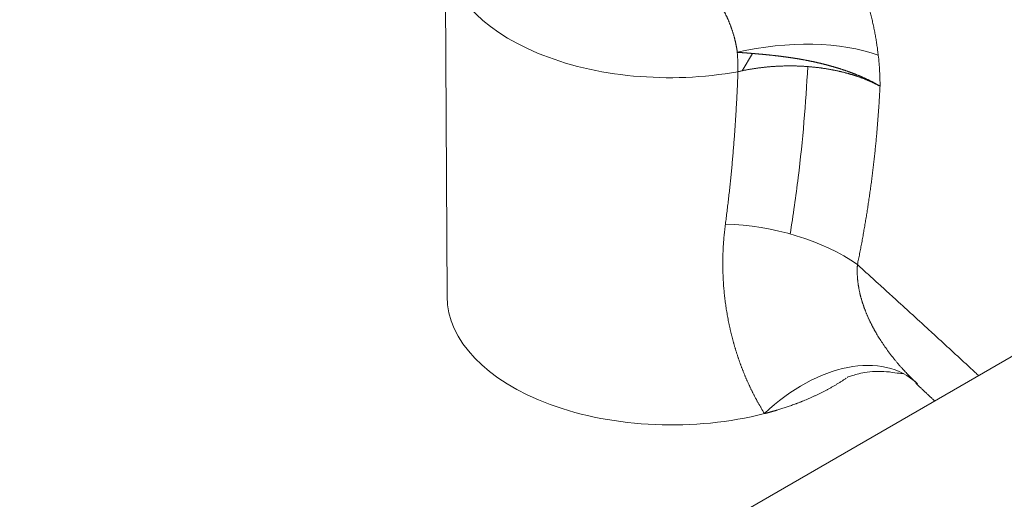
# Model space of a CAD drawing. Header units: millimetres. Extents: x -170 to 6906, y -2212 to 4257.
# Tile 69 of 256: x 2407.72 to 2412.62, y 1641.61 to 1644. Entities that reach past the tile are written whole.
import ezdxf

# ---------------------------------------------------------------- set-up
doc = ezdxf.new("R2010")
doc.units = ezdxf.units.MM
doc.layers.add('1轮廓实线层', color=7, linetype='Continuous', lineweight=18)

msp = doc.modelspace()

# ---------------------------------------------------------------- linework, layer by layer
at = {"layer": '1轮廓实线层', "color": 0}
for p, q in [((2409.8387, 1644.3505), (2409.8484, 1642.6226)), ((2415.2657, 1643.8303), (2409.2995, 1640.3857)), ((2411.3672, 1643.8321), (2411.3154, 1643.7459)), ((2411.2943, 1643.74), (2411.2964, 1643.7426))]:
    msp.add_line(p, q, dxfattribs=at)
for centre, major_axis, ratio, start_param, end_param in [((2410.9637, 1644.3568), (1.125, 0.0063), 0.573587, 3.1429, 5.008202), ((2411.496, 1643.5497), (0.6981, 0.0837), 0.454643, 0.725381, 1.812396), ((2411.088, 1644.126), (0.125, -0.6919), 0.238795, 0.938901, 1.098596), ((2411.3984, 1642.591), (0.6875, -0.1472), 0.527689, 0.893886, 1.924927), ((2410.9734, 1642.629), (-1.125, -0.0063), 0.573587, 6.283141, 8.266139), ((2411.7111, 1641.6723), (0.4672, 0.5254), 0.654244, 6.254389, 7.730755)]:
    msp.add_ellipse(centre, major_axis=major_axis, ratio=ratio, start_param=start_param, end_param=end_param, dxfattribs=at)
for points, knots in [([(2407.1903, 1660.6169), (2409.0591, 1659.095), (2411.8564, 1656.8641), (2415.5993, 1653.9534), (2418.4159, 1651.7954), (2420.7732, 1650.0124), (2422.6664, 1648.5918), (2424.0906, 1647.5282), (2425.5195, 1646.4657), (2426.7149, 1645.5802), (2427.6743, 1644.8711), (2428.2755, 1644.4274), (2428.7572, 1644.0722), (2429.1192, 1643.8054), (2429.4207, 1643.5834), (2429.6332, 1643.427), (2429.7527, 1643.339), (2429.8162, 1643.2923), (2429.8444, 1643.2715)], [0, 0, 0, 0, 0.25, 0.375, 0.5, 0.625, 0.6875, 0.75, 0.8125, 0.875, 0.90625, 0.9375, 0.953125, 0.96875, 0.984375, 0.992187, 0.996094, 1, 1, 1, 1]), ([(2429.4462, 1643.0424), (2428.9724, 1643.3911), (2428.4986, 1643.7401), (2427.7879, 1644.2642), (2427.5511, 1644.439), (2427.0774, 1644.7888), (2426.8405, 1644.9638), (2426.1301, 1645.4893), (2425.6565, 1645.8401), (2424.7095, 1646.5428), (2424.2361, 1646.8947), (2422.816, 1647.9526), (2421.8696, 1648.6604), (2420.4507, 1649.7274), (2419.9779, 1650.0839), (2419.0326, 1650.7989), (2418.5601, 1651.1573), (2417.6156, 1651.8764), (2417.1435, 1652.2369), (2416.1998, 1652.9603), (2415.728, 1653.3231), (2414.7848, 1654.0511), (2414.3133, 1654.4162), (2413.3704, 1655.1489), (2412.8991, 1655.5165), (2411.9567, 1656.2544), (2411.4858, 1656.6247), (2410.5445, 1657.3683), (2410.0742, 1657.7416), (2409.135, 1658.4917), (2408.666, 1658.8685), (2407.9629, 1659.4361), (2407.7285, 1659.6258), (2407.3771, 1659.9108), (2407.26, 1660.0059), (2407.0257, 1660.1963), (2406.9086, 1660.2915), (2406.7914, 1660.3869)], [0, 0, 0, 0, 0.0625, 0.0625, 0.09375, 0.09375, 0.125, 0.125, 0.1875, 0.1875, 0.25, 0.25, 0.375, 0.375, 0.4375, 0.4375, 0.5, 0.5, 0.5625, 0.5625, 0.625, 0.625, 0.6875, 0.6875, 0.75, 0.75, 0.8125, 0.8125, 0.875, 0.875, 0.9375, 0.9375, 0.96875, 0.96875, 0.984375, 0.984375, 1, 1, 1, 1]), ([(2412.5414, 1633.2829), (2410.661, 1634.6667), (2406.886, 1637.4553), (2401.2034, 1641.724), (2396.4717, 1645.3711), (2392.7017, 1648.3519), (2390.8243, 1649.8652), (2389.888, 1650.6277)], [0, 0, 0, 0, 0.25, 0.5, 0.75, 0.875, 1, 1, 1, 1]), ([(2412.5363, 1633.2612), (2412.5081, 1633.282), (2412.4446, 1633.3287), (2412.3251, 1633.4167), (2412.1125, 1633.5731), (2411.8111, 1633.7951), (2411.4491, 1634.0619), (2410.9673, 1634.4171), (2410.3662, 1634.8608), (2409.4067, 1635.5699), (2408.2114, 1636.4554), (2406.7824, 1637.5179), (2405.3583, 1638.5815), (2403.465, 1640.0021), (2401.1077, 1641.7851), (2398.2912, 1643.9431), (2394.5482, 1646.8538), (2391.7509, 1649.0847), (2389.8821, 1650.6066)], [0, 0, 0, 0, 0.003906, 0.007813, 0.015625, 0.03125, 0.046875, 0.0625, 0.09375, 0.125, 0.1875, 0.25, 0.3125, 0.375, 0.5, 0.625, 0.75, 1, 1, 1, 1]), ([(2389.4844, 1650.3769), (2391.3531, 1648.855), (2394.1505, 1646.6242), (2397.8934, 1643.7135), (2400.71, 1641.5555), (2403.0673, 1639.7724), (2404.9605, 1638.3518), (2406.3847, 1637.2883), (2407.8136, 1636.2258), (2409.009, 1635.3402), (2409.9684, 1634.6311), (2410.5695, 1634.1875), (2411.0513, 1633.8323), (2411.4133, 1633.5655), (2411.7148, 1633.3435), (2411.9273, 1633.187), (2412.0468, 1633.0991), (2412.1103, 1633.0523), (2412.1385, 1633.0316)], [0, 0, 0, 0, 0.25, 0.375, 0.5, 0.625, 0.6875, 0.75, 0.8125, 0.875, 0.90625, 0.9375, 0.953125, 0.96875, 0.984375, 0.992187, 0.996094, 1, 1, 1, 1]), ([(2415.429, 1643.7685), (2415.412, 1643.7845), (2415.3949, 1643.8004), (2415.2517, 1643.9329), (2415.1217, 1644.0446), (2414.7284, 1644.3677), (2414.4603, 1644.5689), (2413.6445, 1645.1504), (2413.085, 1645.5083), (2412.1547, 1646.0556), (2411.7924, 1646.2571), (2411.4252, 1646.4488)], [0, 0, 0, 0, 0.014124, 0.014124, 0.118065, 0.118065, 0.325947, 0.325947, 0.74171, 0.74171, 1, 1, 1, 1]), ([(2409.7299, 1645.1126), (2409.7302, 1645.1142), (2409.7307, 1645.1175), (2409.7315, 1645.1223), (2409.7324, 1645.1272), (2409.7332, 1645.132), (2409.7341, 1645.1368), (2409.735, 1645.1415), (2409.7359, 1645.1463), (2409.7368, 1645.151), (2409.7377, 1645.1557), (2409.7387, 1645.1604), (2409.7396, 1645.1651), (2409.7406, 1645.1697), (2409.7416, 1645.1744), (2409.7427, 1645.179), (2409.7437, 1645.1836), (2409.7448, 1645.1881), (2409.7459, 1645.1927), (2409.747, 1645.1972), (2409.7481, 1645.2017), (2409.7492, 1645.2061), (2409.7504, 1645.2106), (2409.7515, 1645.215), (2409.7527, 1645.2194), (2409.7539, 1645.2238), (2409.7551, 1645.2282), (2409.7564, 1645.2326), (2409.7576, 1645.2369), (2409.7589, 1645.2412), (2409.7602, 1645.2455), (2409.7615, 1645.2497), (2409.7629, 1645.254), (2409.7642, 1645.2582), (2409.7656, 1645.2624), (2409.767, 1645.2666), (2409.7684, 1645.2707), (2409.7698, 1645.2749), (2409.7713, 1645.279), (2409.7727, 1645.2831), (2409.7742, 1645.2872), (2409.7757, 1645.2912), (2409.7772, 1645.2952), (2409.7788, 1645.2993), (2409.7803, 1645.3032), (2409.7819, 1645.3072), (2409.7835, 1645.3112), (2409.7851, 1645.3151), (2409.7867, 1645.319), (2409.7883, 1645.3229), (2409.79, 1645.3267), (2409.7917, 1645.3306), (2409.7934, 1645.3344), (2409.7951, 1645.3382), (2409.7969, 1645.342), (2409.7986, 1645.3457), (2409.8004, 1645.3495), (2409.8022, 1645.3532), (2409.804, 1645.3569), (2409.8058, 1645.3606), (2409.8077, 1645.3642), (2409.8095, 1645.3678), (2409.8114, 1645.3715), (2409.8133, 1645.375), (2409.8153, 1645.3786), (2409.8172, 1645.3822), (2409.8192, 1645.3857), (2409.8211, 1645.3892), (2409.8231, 1645.3927), (2409.8251, 1645.3961), (2409.8272, 1645.3996), (2409.8292, 1645.403), (2409.8313, 1645.4064), (2409.8334, 1645.4098), (2409.8355, 1645.4132), (2409.8376, 1645.4165), (2409.8398, 1645.4198), (2409.842, 1645.4231), (2409.8441, 1645.4264), (2409.8463, 1645.4296), (2409.8486, 1645.4329), (2409.8508, 1645.4361), (2409.8531, 1645.4393), (2409.8554, 1645.4424), (2409.8576, 1645.4456), (2409.86, 1645.4487), (2409.8745, 1645.4681), (2409.9027, 1645.501), (2409.9481, 1645.5415), (2409.9976, 1645.5741), (2410.0512, 1645.5989), (2410.1012, 1645.6137), (2410.1458, 1645.6217), (2410.1837, 1645.6255), (2410.2231, 1645.6266), (2410.2641, 1645.6249), (2410.3066, 1645.6205), (2410.3507, 1645.6135), (2410.3964, 1645.6037), (2410.4568, 1645.5878), (2410.5328, 1645.5628), (2410.6256, 1645.5253), (2410.7219, 1645.4796), (2410.8098, 1645.4321), (2410.8876, 1645.3862), (2410.9537, 1645.3444), (2411.0188, 1645.3006), (2411.0829, 1645.2546), (2411.1458, 1645.2065), (2411.214, 1645.1511), (2411.2868, 1645.0877), (2411.3632, 1645.0155), (2411.4364, 1644.9403), (2411.5063, 1644.8623), (2411.5636, 1644.7924), (2411.6094, 1644.7324), (2411.645, 1644.6832), (2411.6793, 1644.6331), (2411.7121, 1644.5823), (2411.7435, 1644.5307), (2411.7734, 1644.4783), (2411.8018, 1644.4251), (2411.8288, 1644.371), (2411.8476, 1644.3303), (2411.8594, 1644.3036), (2411.8649, 1644.2911), (2411.8702, 1644.2786), (2411.8754, 1644.2661), (2411.8805, 1644.2536), (2411.8855, 1644.2411), (2411.8905, 1644.2287), (2411.8953, 1644.2162), (2411.9, 1644.2038), (2411.9046, 1644.1914), (2411.9091, 1644.1789), (2411.9134, 1644.1665), (2411.9177, 1644.1541), (2411.9219, 1644.1417), (2411.926, 1644.1293), (2411.9299, 1644.117), (2411.9338, 1644.1046), (2411.9376, 1644.0923), (2411.9412, 1644.0799), (2411.9447, 1644.0676), (2411.9482, 1644.0553), (2411.9515, 1644.043), (2411.9547, 1644.0307), (2411.9579, 1644.0184), (2411.9609, 1644.0061), (2411.9638, 1643.9938), (2411.9666, 1643.9815), (2411.9692, 1643.9693), (2411.9718, 1643.957), (2411.9743, 1643.9448), (2411.9767, 1643.9326), (2411.9789, 1643.9204), (2411.9811, 1643.9081), (2411.9831, 1643.8959), (2411.9851, 1643.8838), (2411.9869, 1643.8716), (2411.9886, 1643.8594), (2411.9902, 1643.8472), (2411.9917, 1643.8351), (2411.9926, 1643.827), (2411.9931, 1643.8229)], [0, 0, 0, 0, 0.001477, 0.002954, 0.004429, 0.005904, 0.007378, 0.008851, 0.010323, 0.011794, 0.013265, 0.014735, 0.016204, 0.017673, 0.019141, 0.020609, 0.022076, 0.023542, 0.025009, 0.026474, 0.02794, 0.029405, 0.03087, 0.032334, 0.033798, 0.035262, 0.036726, 0.03819, 0.039654, 0.041117, 0.042581, 0.044044, 0.045508, 0.046972, 0.048436, 0.0499, 0.051364, 0.052828, 0.054293, 0.055758, 0.057223, 0.058689, 0.060155, 0.061621, 0.063088, 0.064555, 0.066023, 0.067492, 0.068961, 0.070431, 0.071901, 0.073372, 0.074844, 0.076316, 0.07779, 0.079264, 0.080739, 0.082215, 0.083692, 0.08517, 0.086649, 0.088129, 0.08961, 0.091092, 0.092576, 0.09406, 0.095546, 0.097033, 0.098521, 0.100011, 0.101502, 0.102994, 0.104488, 0.105983, 0.107479, 0.108977, 0.110477, 0.111978, 0.113481, 0.114985, 0.116492, 0.117999, 0.119509, 0.12102, 0.122533, 0.124048, 0.125565, 0.150873, 0.175863, 0.200693, 0.225522, 0.250512, 0.265494, 0.280584, 0.295816, 0.311221, 0.32683, 0.342672, 0.358777, 0.375171, 0.4055, 0.436358, 0.467882, 0.500202, 0.521878, 0.543146, 0.56404, 0.584601, 0.604868, 0.624883, 0.650887, 0.67625, 0.70109, 0.725531, 0.749705, 0.763705, 0.777615, 0.791463, 0.805276, 0.819081, 0.832907, 0.846779, 0.860727, 0.874776, 0.877969, 0.881155, 0.884334, 0.887506, 0.890671, 0.893831, 0.896985, 0.900134, 0.903278, 0.906416, 0.909551, 0.912681, 0.915808, 0.918931, 0.922051, 0.925169, 0.928284, 0.931396, 0.934507, 0.937617, 0.940725, 0.943832, 0.946939, 0.950046, 0.953153, 0.95626, 0.959369, 0.962478, 0.965589, 0.968702, 0.971817, 0.974934, 0.978054, 0.981177, 0.984304, 0.987434, 0.990569, 0.993708, 0.996851, 1, 1, 1, 1]), ([(2411.292, 1643.8379), (2411.2918, 1643.8393), (2411.2914, 1643.842), (2411.2908, 1643.8461), (2411.2902, 1643.8502), (2411.2895, 1643.8543), (2411.2888, 1643.8583), (2411.2881, 1643.8624), (2411.2874, 1643.8665), (2411.2866, 1643.8706), (2411.2858, 1643.8746), (2411.285, 1643.8787), (2411.2841, 1643.8827), (2411.2832, 1643.8868), (2411.2823, 1643.8908), (2411.2814, 1643.8949), (2411.2804, 1643.8989), (2411.2794, 1643.9029), (2411.2784, 1643.9069), (2411.2773, 1643.9109), (2411.2762, 1643.9149), (2411.2751, 1643.9189), (2411.274, 1643.9229), (2411.2728, 1643.9269), (2411.2716, 1643.9308), (2411.2704, 1643.9348), (2411.2691, 1643.9387), (2411.2679, 1643.9427), (2411.2666, 1643.9466), (2411.2653, 1643.9505), (2411.2639, 1643.9544), (2411.2625, 1643.9583), (2411.2611, 1643.9622), (2411.2597, 1643.9661), (2411.2583, 1643.97), (2411.2568, 1643.9738), (2411.2553, 1643.9777), (2411.2538, 1643.9815), (2411.2523, 1643.9854), (2411.2507, 1643.9892), (2411.2491, 1643.993), (2411.2475, 1643.9968), (2411.2459, 1644.0006), (2411.2442, 1644.0043), (2411.2425, 1644.0081), (2411.2408, 1644.0119), (2411.2391, 1644.0156), (2411.2374, 1644.0193), (2411.2356, 1644.0231), (2411.2338, 1644.0268), (2411.232, 1644.0305), (2411.2302, 1644.0341), (2411.2283, 1644.0378), (2411.2265, 1644.0415), (2411.2246, 1644.0451), (2411.2227, 1644.0487), (2411.2207, 1644.0524), (2411.2188, 1644.056), (2411.2168, 1644.0596), (2411.2148, 1644.0632), (2411.2128, 1644.0667), (2411.2108, 1644.0703), (2411.2088, 1644.0738), (2411.2067, 1644.0774), (2411.2046, 1644.0809), (2411.2025, 1644.0844), (2411.2004, 1644.0879), (2411.1983, 1644.0914), (2411.1961, 1644.0949), (2411.194, 1644.0983), (2411.1918, 1644.1018), (2411.1896, 1644.1052), (2411.1874, 1644.1086), (2411.1851, 1644.112), (2411.1829, 1644.1154), (2411.1806, 1644.1188), (2411.1783, 1644.1222), (2411.176, 1644.1255), (2411.1737, 1644.1288), (2411.1714, 1644.1322), (2411.1691, 1644.1355), (2411.1667, 1644.1388), (2411.1643, 1644.1421), (2411.1619, 1644.1453), (2411.1595, 1644.1486), (2411.1571, 1644.1519), (2411.1547, 1644.1551), (2411.1523, 1644.1583), (2411.1498, 1644.1615), (2411.1473, 1644.1647), (2411.1449, 1644.1679), (2411.1424, 1644.1711), (2411.1399, 1644.1742), (2411.1374, 1644.1773), (2411.1348, 1644.1805), (2411.1323, 1644.1836), (2411.1297, 1644.1867), (2411.1272, 1644.1898), (2411.1246, 1644.1928), (2411.122, 1644.1959), (2411.1194, 1644.199), (2411.1168, 1644.202), (2411.1142, 1644.205), (2411.1116, 1644.208), (2411.1089, 1644.211), (2411.1063, 1644.214), (2411.1036, 1644.217), (2411.1009, 1644.2199), (2411.0983, 1644.2229), (2411.0956, 1644.2258), (2411.0929, 1644.2287), (2411.0902, 1644.2316), (2411.0875, 1644.2345), (2411.0847, 1644.2374), (2411.082, 1644.2403), (2411.0793, 1644.2431), (2411.0765, 1644.246), (2411.0738, 1644.2488), (2411.071, 1644.2516), (2411.0682, 1644.2544), (2411.0654, 1644.2572), (2411.0627, 1644.26), (2411.0599, 1644.2628), (2411.0571, 1644.2655), (2411.0542, 1644.2683), (2411.0514, 1644.271), (2411.0486, 1644.2737), (2411.0458, 1644.2764), (2411.0429, 1644.2791), (2411.0401, 1644.2818), (2411.0373, 1644.2845), (2411.0344, 1644.2871), (2411.0315, 1644.2898), (2411.0108, 1644.3089), (2410.9716, 1644.3427), (2410.9128, 1644.3877), (2410.8537, 1644.4286), (2410.7946, 1644.4659), (2410.7353, 1644.5006), (2410.6758, 1644.5335), (2410.6159, 1644.5656), (2410.5554, 1644.5978), (2410.5158, 1644.6197), (2410.4812, 1644.6394), (2410.4525, 1644.6561), (2410.4123, 1644.6805), (2410.3745, 1644.7037), (2410.3387, 1644.7255), (2410.3044, 1644.7459), (2410.2712, 1644.7648), (2410.2388, 1644.7818), (2410.207, 1644.7969), (2410.1757, 1644.8097), (2410.1449, 1644.8199), (2410.1146, 1644.8271), (2410.0938, 1644.8296), (2410.0819, 1644.8302), (2410.0785, 1644.8304), (2410.0751, 1644.8304), (2410.0718, 1644.8304), (2410.0684, 1644.8304), (2410.0651, 1644.8303), (2410.0617, 1644.8301), (2410.0584, 1644.8299), (2410.0551, 1644.8296), (2410.0519, 1644.8292), (2410.0486, 1644.8288), (2410.0454, 1644.8283), (2410.0422, 1644.8278), (2410.039, 1644.8271), (2410.0358, 1644.8265), (2410.0326, 1644.8257), (2410.0295, 1644.8249), (2410.0264, 1644.824), (2410.0233, 1644.8231), (2410.0202, 1644.822), (2410.0171, 1644.8209), (2410.0141, 1644.8197), (2410.0111, 1644.8185), (2410.0081, 1644.8172), (2410.0051, 1644.8158), (2410.0021, 1644.8143), (2409.9992, 1644.8127), (2409.9963, 1644.8111), (2409.9934, 1644.8094), (2409.9905, 1644.8076), (2409.9877, 1644.8057), (2409.9849, 1644.8038), (2409.9821, 1644.8018), (2409.9793, 1644.7996), (2409.9766, 1644.7974), (2409.9739, 1644.7951), (2409.9712, 1644.7928), (2409.9686, 1644.7903), (2409.9659, 1644.7878), (2409.9634, 1644.7851), (2409.9608, 1644.7824), (2409.9583, 1644.7796), (2409.9557, 1644.7767), (2409.9533, 1644.7737), (2409.9508, 1644.7706), (2409.9484, 1644.7674), (2409.9461, 1644.7641), (2409.9437, 1644.7608), (2409.9414, 1644.7573), (2409.9391, 1644.7538), (2409.9369, 1644.7501), (2409.9347, 1644.7464), (2409.9326, 1644.7425), (2409.9304, 1644.7386), (2409.9284, 1644.7346), (2409.9263, 1644.7304), (2409.9243, 1644.7262), (2409.9224, 1644.7219), (2409.921, 1644.7187), (2409.9202, 1644.7169), (2409.9201, 1644.7166)], [0, 0, 0, 0, 0.001968, 0.00393, 0.005888, 0.00784, 0.009788, 0.011732, 0.01367, 0.015604, 0.017533, 0.019458, 0.021378, 0.023294, 0.025205, 0.027112, 0.029015, 0.030913, 0.032808, 0.034698, 0.036584, 0.038466, 0.040344, 0.042218, 0.044088, 0.045955, 0.047817, 0.049676, 0.051531, 0.053383, 0.055231, 0.057075, 0.058916, 0.060754, 0.062588, 0.064419, 0.066246, 0.06807, 0.069891, 0.071709, 0.073524, 0.075336, 0.077144, 0.07895, 0.080753, 0.082553, 0.08435, 0.086144, 0.087935, 0.089724, 0.09151, 0.093294, 0.095074, 0.096853, 0.098628, 0.100402, 0.102173, 0.103941, 0.105707, 0.107471, 0.109232, 0.110991, 0.112748, 0.114503, 0.116256, 0.118006, 0.119755, 0.121501, 0.123246, 0.124988, 0.126729, 0.128467, 0.130204, 0.131939, 0.133672, 0.135403, 0.137132, 0.13886, 0.140586, 0.14231, 0.144033, 0.145754, 0.147473, 0.149191, 0.150907, 0.152622, 0.154335, 0.156047, 0.157757, 0.159466, 0.161174, 0.16288, 0.164585, 0.166288, 0.16799, 0.169691, 0.171391, 0.173089, 0.174786, 0.176482, 0.178176, 0.17987, 0.181562, 0.183253, 0.184943, 0.186632, 0.18832, 0.190007, 0.191692, 0.193377, 0.19506, 0.196743, 0.198425, 0.200105, 0.201785, 0.203463, 0.205141, 0.206818, 0.208494, 0.210169, 0.211843, 0.213516, 0.215188, 0.21686, 0.218531, 0.2202, 0.221869, 0.223538, 0.225205, 0.226872, 0.228538, 0.230203, 0.231867, 0.233531, 0.266352, 0.298544, 0.330266, 0.361724, 0.393177, 0.424943, 0.457404, 0.490991, 0.526181, 0.526547, 0.55313, 0.578738, 0.603581, 0.627853, 0.651737, 0.675395, 0.698975, 0.722601, 0.74638, 0.770401, 0.794739, 0.819457, 0.822385, 0.825316, 0.82825, 0.831186, 0.834124, 0.837065, 0.840008, 0.842955, 0.845904, 0.848856, 0.851811, 0.854769, 0.85773, 0.860694, 0.863661, 0.866632, 0.869606, 0.872584, 0.875565, 0.87855, 0.881539, 0.884532, 0.887529, 0.89053, 0.893535, 0.896545, 0.899559, 0.902578, 0.905602, 0.90863, 0.911664, 0.914703, 0.917747, 0.920797, 0.923852, 0.926913, 0.929981, 0.933054, 0.936134, 0.939221, 0.942314, 0.945414, 0.948521, 0.951636, 0.954758, 0.957888, 0.961026, 0.964172, 0.967326, 0.970489, 0.973661, 0.976842, 0.980033, 0.983233, 0.986443, 0.989663, 0.992893, 0.996134, 0.999386, 1, 1, 1, 1]), ([(2412.002, 1643.6692), (2412.0008, 1643.6698), (2411.9986, 1643.6711), (2411.9952, 1643.6731), (2411.9918, 1643.6751), (2411.9884, 1643.677), (2411.9849, 1643.679), (2411.9815, 1643.6809), (2411.978, 1643.6828), (2411.9745, 1643.6847), (2411.971, 1643.6865), (2411.9675, 1643.6884), (2411.964, 1643.6902), (2411.9604, 1643.692), (2411.9569, 1643.6938), (2411.9533, 1643.6956), (2411.9497, 1643.6974), (2411.9461, 1643.6992), (2411.9425, 1643.7009), (2411.9389, 1643.7027), (2411.9353, 1643.7044), (2411.9316, 1643.7061), (2411.928, 1643.7078), (2411.9243, 1643.7095), (2411.9207, 1643.7111), (2411.917, 1643.7128), (2411.9133, 1643.7144), (2411.9096, 1643.716), (2411.9059, 1643.7176), (2411.9022, 1643.7192), (2411.8985, 1643.7208), (2411.8947, 1643.7224), (2411.891, 1643.7239), (2411.8872, 1643.7255), (2411.8835, 1643.727), (2411.8797, 1643.7285), (2411.8759, 1643.73), (2411.8722, 1643.7315), (2411.8684, 1643.7329), (2411.8646, 1643.7344), (2411.8608, 1643.7358), (2411.857, 1643.7372), (2411.8532, 1643.7386), (2411.8494, 1643.74), (2411.8456, 1643.7414), (2411.8418, 1643.7428), (2411.8379, 1643.7441), (2411.8341, 1643.7455), (2411.8303, 1643.7468), (2411.8264, 1643.7481), (2411.8226, 1643.7494), (2411.8188, 1643.7507), (2411.8149, 1643.752), (2411.8111, 1643.7533), (2411.8072, 1643.7545), (2411.8034, 1643.7557), (2411.7995, 1643.757), (2411.7957, 1643.7582), (2411.7918, 1643.7594), (2411.788, 1643.7606), (2411.7841, 1643.7617), (2411.7802, 1643.7629), (2411.7764, 1643.764), (2411.7725, 1643.7652), (2411.7686, 1643.7663), (2411.7648, 1643.7674), (2411.7609, 1643.7685), (2411.7571, 1643.7696), (2411.7532, 1643.7706), (2411.7493, 1643.7717), (2411.7455, 1643.7728), (2411.7416, 1643.7738), (2411.7378, 1643.7748), (2411.7339, 1643.7758), (2411.73, 1643.7768), (2411.7262, 1643.7778), (2411.7223, 1643.7788), (2411.7185, 1643.7798), (2411.7146, 1643.7807), (2411.7108, 1643.7816), (2411.707, 1643.7826), (2411.7031, 1643.7835), (2411.6993, 1643.7844), (2411.6954, 1643.7853), (2411.6916, 1643.7862), (2411.6878, 1643.787), (2411.684, 1643.7879), (2411.6801, 1643.7888), (2411.6763, 1643.7896), (2411.6725, 1643.7904), (2411.6687, 1643.7912), (2411.6649, 1643.792), (2411.6611, 1643.7928), (2411.6573, 1643.7936), (2411.6535, 1643.7944), (2411.6497, 1643.7952), (2411.6459, 1643.7959), (2411.6421, 1643.7967), (2411.6383, 1643.7974), (2411.6346, 1643.7981), (2411.6308, 1643.7988), (2411.627, 1643.7995), (2411.6233, 1643.8002), (2411.6195, 1643.8009), (2411.6158, 1643.8016), (2411.612, 1643.8023), (2411.6083, 1643.8029), (2411.6045, 1643.8036), (2411.6008, 1643.8042), (2411.5971, 1643.8049), (2411.5934, 1643.8055), (2411.5897, 1643.8061), (2411.586, 1643.8067), (2411.5823, 1643.8073), (2411.5786, 1643.8079), (2411.5749, 1643.8085), (2411.5712, 1643.809), (2411.5675, 1643.8096), (2411.5639, 1643.8102), (2411.5602, 1643.8107), (2411.5565, 1643.8113), (2411.5529, 1643.8118), (2411.5493, 1643.8123), (2411.5456, 1643.8128), (2411.542, 1643.8133), (2411.5384, 1643.8138), (2411.5348, 1643.8143), (2411.5312, 1643.8148), (2411.5276, 1643.8153), (2411.524, 1643.8158), (2411.5205, 1643.8163), (2411.5169, 1643.8167), (2411.5133, 1643.8172), (2411.5098, 1643.8176), (2411.5062, 1643.8181), (2411.5027, 1643.8185), (2411.4992, 1643.8189), (2411.4957, 1643.8194), (2411.4922, 1643.8198), (2411.4887, 1643.8202), (2411.4852, 1643.8206), (2411.4817, 1643.821), (2411.4783, 1643.8214), (2411.4748, 1643.8218), (2411.4713, 1643.8222), (2411.4679, 1643.8226), (2411.4645, 1643.8229), (2411.4611, 1643.8233), (2411.4576, 1643.8237), (2411.4542, 1643.824), (2411.4509, 1643.8244), (2411.4475, 1643.8247), (2411.4441, 1643.8251), (2411.4407, 1643.8254), (2411.4374, 1643.8257), (2411.434, 1643.8261), (2411.4307, 1643.8264), (2411.4274, 1643.8267), (2411.4241, 1643.827), (2411.4208, 1643.8274), (2411.4175, 1643.8277), (2411.4142, 1643.828), (2411.4109, 1643.8283), (2411.4077, 1643.8286), (2411.4044, 1643.8289), (2411.4012, 1643.8292), (2411.398, 1643.8294), (2411.3948, 1643.8297), (2411.3916, 1643.83), (2411.3884, 1643.8303), (2411.3852, 1643.8306), (2411.382, 1643.8308), (2411.3788, 1643.8311), (2411.3757, 1643.8314), (2411.3725, 1643.8316), (2411.3694, 1643.8319), (2411.3663, 1643.8321), (2411.3632, 1643.8324), (2411.3601, 1643.8326), (2411.357, 1643.8329), (2411.3539, 1643.8331), (2411.3509, 1643.8334), (2411.3478, 1643.8336), (2411.3448, 1643.8339), (2411.3418, 1643.8341), (2411.3387, 1643.8343), (2411.3357, 1643.8346), (2411.3327, 1643.8348), (2411.3297, 1643.835), (2411.3268, 1643.8352), (2411.3238, 1643.8355), (2411.3209, 1643.8357), (2411.3179, 1643.8359), (2411.315, 1643.8361), (2411.3121, 1643.8364), (2411.3092, 1643.8366), (2411.3063, 1643.8368), (2411.3034, 1643.837), (2411.3005, 1643.8372), (2411.2977, 1643.8375), (2411.2948, 1643.8377), (2411.2929, 1643.8378), (2411.292, 1643.8379)], [0, 0, 0, 0, 0.006153, 0.012295, 0.018425, 0.024543, 0.03065, 0.036746, 0.04283, 0.048902, 0.054964, 0.061013, 0.067051, 0.073078, 0.079093, 0.085096, 0.091088, 0.097068, 0.103037, 0.108994, 0.114939, 0.120873, 0.126795, 0.132705, 0.138604, 0.144491, 0.150366, 0.15623, 0.162081, 0.167921, 0.17375, 0.179566, 0.18537, 0.191163, 0.196943, 0.202712, 0.208469, 0.214214, 0.219947, 0.225667, 0.231376, 0.237073, 0.242758, 0.24843, 0.254091, 0.259739, 0.265375, 0.270999, 0.276611, 0.282211, 0.287799, 0.293374, 0.298937, 0.304488, 0.310026, 0.315552, 0.321066, 0.326568, 0.332057, 0.337534, 0.342998, 0.348451, 0.35389, 0.359318, 0.364733, 0.370135, 0.375526, 0.380903, 0.386269, 0.391622, 0.396962, 0.40229, 0.407606, 0.412909, 0.4182, 0.423478, 0.428744, 0.433998, 0.439239, 0.444468, 0.449684, 0.454888, 0.460079, 0.465258, 0.470425, 0.475579, 0.480721, 0.48585, 0.490967, 0.496072, 0.501167, 0.50625, 0.511323, 0.516385, 0.521436, 0.526476, 0.531506, 0.536525, 0.541533, 0.54653, 0.551517, 0.556493, 0.561457, 0.566412, 0.571355, 0.576288, 0.58121, 0.586121, 0.591021, 0.595911, 0.60079, 0.605658, 0.610515, 0.615362, 0.620197, 0.625022, 0.629837, 0.63464, 0.639433, 0.644214, 0.648985, 0.653746, 0.658495, 0.663234, 0.667962, 0.672679, 0.677385, 0.682081, 0.686766, 0.69144, 0.696103, 0.700755, 0.705397, 0.710028, 0.714648, 0.719257, 0.723855, 0.728443, 0.73302, 0.737586, 0.742141, 0.746686, 0.75122, 0.755743, 0.760255, 0.764757, 0.769248, 0.773728, 0.778197, 0.782656, 0.787103, 0.791541, 0.795967, 0.800383, 0.804788, 0.809182, 0.813566, 0.817939, 0.822301, 0.826653, 0.830994, 0.835324, 0.839644, 0.843953, 0.848252, 0.85254, 0.856817, 0.861084, 0.86534, 0.869586, 0.873822, 0.878046, 0.882261, 0.886465, 0.890658, 0.894841, 0.899013, 0.903176, 0.907327, 0.911469, 0.9156, 0.919721, 0.923831, 0.927931, 0.932021, 0.936101, 0.94017, 0.944229, 0.948278, 0.952317, 0.956346, 0.960365, 0.964373, 0.968372, 0.97236, 0.976338, 0.980307, 0.984265, 0.988214, 0.992152, 0.996081, 1, 1, 1, 1]), ([(2411.9931, 1643.8229), (2411.9946, 1643.8095), (2411.9959, 1643.7961), (2411.9981, 1643.7698), (2411.999, 1643.7568), (2412.0007, 1643.7277), (2412.0014, 1643.7116), (2412.0018, 1643.6955), (2412.0018, 1643.6952), (2412.0019, 1643.6916), (2412.0019, 1643.6883), (2412.002, 1643.6827), (2412.002, 1643.6805), (2412.002, 1643.6771), (2412.002, 1643.6757), (2412.002, 1643.674), (2412.002, 1643.6736), (2412.002, 1643.6718), (2412.002, 1643.6705), (2412.002, 1643.6692)], [0, 0, 0, 0, 0.257908, 0.257908, 0.509684, 0.509684, 0.824598, 0.824598, 0.828794, 0.828794, 0.895675, 0.895675, 0.938662, 0.938662, 0.965135, 0.965135, 0.97327, 0.97327, 1, 1, 1, 1]), ([(2412.002, 1643.6692), (2412.0008, 1643.6698), (2411.9984, 1643.6711), (2411.9948, 1643.673), (2411.9912, 1643.6749), (2411.9875, 1643.6768), (2411.9838, 1643.6787), (2411.98, 1643.6806), (2411.9762, 1643.6824), (2411.9724, 1643.6843), (2411.9685, 1643.6862), (2411.9645, 1643.688), (2411.9605, 1643.6899), (2411.9565, 1643.6917), (2411.9524, 1643.6935), (2411.9482, 1643.6953), (2411.944, 1643.6971), (2411.9398, 1643.6989), (2411.9355, 1643.7007), (2411.9311, 1643.7025), (2411.9267, 1643.7042), (2411.9223, 1643.706), (2411.9178, 1643.7077), (2411.9133, 1643.7094), (2411.9087, 1643.7111), (2411.904, 1643.7128), (2411.8994, 1643.7145), (2411.8946, 1643.7162), (2411.8898, 1643.7178), (2411.885, 1643.7194), (2411.8801, 1643.721), (2411.8752, 1643.7226), (2411.8702, 1643.7242), (2411.8652, 1643.7258), (2411.8601, 1643.7273), (2411.8549, 1643.7288), (2411.8498, 1643.7303), (2411.8445, 1643.7318), (2411.8393, 1643.7333), (2411.8339, 1643.7347), (2411.8286, 1643.7361), (2411.8231, 1643.7375), (2411.8177, 1643.7389), (2411.8122, 1643.7403), (2411.8066, 1643.7416), (2411.801, 1643.7429), (2411.7953, 1643.7442), (2411.7896, 1643.7454), (2411.7839, 1643.7467), (2411.7781, 1643.7479), (2411.7722, 1643.7491), (2411.7664, 1643.7502), (2411.7604, 1643.7513), (2411.7545, 1643.7524), (2411.7484, 1643.7535), (2411.7424, 1643.7545), (2411.7363, 1643.7556), (2411.7301, 1643.7565), (2411.724, 1643.7575), (2411.7177, 1643.7584), (2411.7115, 1643.7593), (2411.7052, 1643.7602), (2411.6988, 1643.761), (2411.6924, 1643.7618), (2411.686, 1643.7625), (2411.6796, 1643.7633), (2411.6731, 1643.764), (2411.6665, 1643.7646), (2411.66, 1643.7652), (2411.6534, 1643.7658), (2411.6467, 1643.7664), (2411.6401, 1643.7669), (2411.6334, 1643.7674), (2411.6267, 1643.7678), (2411.6199, 1643.7682), (2411.6131, 1643.7686), (2411.6063, 1643.7689), (2411.5995, 1643.7692), (2411.5926, 1643.7694), (2411.5857, 1643.7697), (2411.5788, 1643.7698), (2411.5719, 1643.77), (2411.5649, 1643.7701), (2411.5579, 1643.7701), (2411.5509, 1643.7701), (2411.5439, 1643.7701), (2411.5369, 1643.77), (2411.5298, 1643.7699), (2411.5227, 1643.7697), (2411.5157, 1643.7695), (2411.5086, 1643.7693), (2411.5014, 1643.769), (2411.4943, 1643.7687), (2411.4872, 1643.7683), (2411.48, 1643.7679), (2411.4729, 1643.7674), (2411.4657, 1643.7669), (2411.4586, 1643.7664), (2411.4514, 1643.7658), (2411.4442, 1643.7651), (2411.4371, 1643.7644), (2411.4299, 1643.7637), (2411.4227, 1643.7629), (2411.4156, 1643.7621), (2411.4084, 1643.7613), (2411.4012, 1643.7604), (2411.3941, 1643.7594), (2411.3869, 1643.7584), (2411.3798, 1643.7574), (2411.3726, 1643.7563), (2411.3655, 1643.7552), (2411.3584, 1643.754), (2411.3513, 1643.7528), (2411.3442, 1643.7515), (2411.3372, 1643.7502), (2411.3301, 1643.7488), (2411.3231, 1643.7474), (2411.3161, 1643.746), (2411.3091, 1643.7445), (2411.3021, 1643.743), (2411.2974, 1643.7419), (2411.2951, 1643.7414)], [0, 0, 0, 0, 0.006504, 0.013046, 0.019627, 0.026246, 0.032903, 0.039598, 0.046332, 0.053104, 0.059914, 0.066762, 0.073648, 0.080573, 0.087536, 0.094537, 0.101576, 0.108653, 0.115768, 0.122921, 0.130112, 0.137341, 0.144607, 0.151912, 0.159253, 0.166633, 0.174049, 0.181503, 0.188994, 0.196522, 0.204088, 0.21169, 0.219328, 0.227003, 0.234715, 0.242463, 0.250247, 0.258066, 0.265922, 0.273813, 0.281739, 0.289701, 0.297697, 0.305729, 0.313794, 0.321894, 0.330028, 0.338196, 0.346397, 0.354632, 0.3629, 0.3712, 0.379533, 0.387898, 0.396295, 0.404724, 0.413183, 0.421674, 0.430195, 0.438747, 0.447328, 0.45594, 0.46458, 0.473249, 0.481947, 0.490673, 0.499426, 0.508207, 0.517015, 0.525849, 0.53471, 0.543596, 0.552507, 0.561443, 0.570404, 0.579388, 0.588396, 0.597426, 0.60648, 0.615555, 0.624652, 0.63377, 0.642908, 0.652067, 0.661245, 0.670442, 0.679658, 0.688891, 0.698142, 0.70741, 0.716694, 0.725995, 0.73531, 0.74464, 0.753984, 0.763342, 0.772713, 0.782097, 0.791492, 0.800898, 0.810316, 0.819743, 0.82918, 0.838626, 0.84808, 0.857543, 0.867012, 0.876488, 0.88597, 0.895457, 0.904949, 0.914445, 0.923945, 0.933448, 0.942953, 0.95246, 0.961968, 0.971477, 0.980985, 0.990493, 1, 1, 1, 1]), ([(2411.6422, 1643.7667), (2411.6332, 1643.5844), (2411.6175, 1643.4003), (2411.5833, 1643.1217), (2411.5701, 1643.0281), (2411.5548, 1642.9344)], [0, 0, 0, 0, 0.665576, 0.665576, 1, 1, 1, 1]), ([(2411.2328, 1642.9823), (2411.2335, 1642.9877), (2411.2349, 1642.9985), (2411.237, 1643.0147), (2411.239, 1643.031), (2411.241, 1643.0472), (2411.243, 1643.0635), (2411.245, 1643.0798), (2411.2469, 1643.0961), (2411.2487, 1643.1124), (2411.2506, 1643.1287), (2411.2524, 1643.145), (2411.2541, 1643.1614), (2411.2559, 1643.1777), (2411.2576, 1643.1941), (2411.2593, 1643.2105), (2411.2609, 1643.2269), (2411.2625, 1643.2433), (2411.2641, 1643.2597), (2411.2656, 1643.2762), (2411.2671, 1643.2926), (2411.2686, 1643.3091), (2411.27, 1643.3255), (2411.2714, 1643.342), (2411.2728, 1643.3585), (2411.2741, 1643.3751), (2411.2754, 1643.3916), (2411.2767, 1643.4081), (2411.2779, 1643.4247), (2411.2791, 1643.4412), (2411.2803, 1643.4578), (2411.2814, 1643.4744), (2411.2825, 1643.491), (2411.2836, 1643.5076), (2411.2846, 1643.5242), (2411.2856, 1643.5409), (2411.2866, 1643.5575), (2411.2875, 1643.5742), (2411.2885, 1643.5909), (2411.2893, 1643.6075), (2411.2902, 1643.6242), (2411.291, 1643.6409), (2411.2918, 1643.6577), (2411.2925, 1643.6744), (2411.2932, 1643.6911), (2411.2939, 1643.7079), (2411.2945, 1643.7246), (2411.2949, 1643.7358), (2411.2951, 1643.7414)], [0, 0, 0, 0, 0.021312, 0.042641, 0.063989, 0.085354, 0.106738, 0.12814, 0.14956, 0.170999, 0.192457, 0.213932, 0.235427, 0.25694, 0.278472, 0.300023, 0.321592, 0.343181, 0.364789, 0.386415, 0.408061, 0.429727, 0.451411, 0.473115, 0.494838, 0.516581, 0.538344, 0.560126, 0.581928, 0.603749, 0.625591, 0.647452, 0.669334, 0.691235, 0.713157, 0.735099, 0.757061, 0.779043, 0.801046, 0.823069, 0.845113, 0.867177, 0.889263, 0.911368, 0.933495, 0.955642, 0.977811, 1, 1, 1, 1]), ([(2412.002, 1643.6692), (2412.0017, 1643.6643), (2412.0012, 1643.6545), (2412.0004, 1643.6398), (2411.9996, 1643.6251), (2411.9988, 1643.6105), (2411.9979, 1643.5959), (2411.997, 1643.5814), (2411.996, 1643.5668), (2411.995, 1643.5523), (2411.994, 1643.5378), (2411.9929, 1643.5234), (2411.9919, 1643.509), (2411.9907, 1643.4946), (2411.9896, 1643.4802), (2411.9884, 1643.4659), (2411.9872, 1643.4516), (2411.9859, 1643.4373), (2411.9846, 1643.4231), (2411.9833, 1643.4089), (2411.982, 1643.3947), (2411.9806, 1643.3805), (2411.9792, 1643.3664), (2411.9777, 1643.3523), (2411.9763, 1643.3383), (2411.9748, 1643.3242), (2411.9732, 1643.3102), (2411.9717, 1643.2963), (2411.9701, 1643.2823), (2411.9685, 1643.2684), (2411.9668, 1643.2546), (2411.9651, 1643.2407), (2411.9628, 1643.222), (2411.9598, 1643.1984), (2411.956, 1643.17), (2411.9521, 1643.1416), (2411.948, 1643.1134), (2411.9438, 1643.0852), (2411.9395, 1643.0571), (2411.9351, 1643.0291), (2411.9305, 1643.0012), (2411.9259, 1642.9734), (2411.921, 1642.9457), (2411.9161, 1642.9181), (2411.9111, 1642.8906), (2411.9059, 1642.8632), (2411.9006, 1642.8359), (2411.8952, 1642.8087), (2411.8914, 1642.7906), (2411.8896, 1642.7816)], [0, 0, 0, 0, 0.016682, 0.033326, 0.049931, 0.066497, 0.083025, 0.099514, 0.115965, 0.132377, 0.148751, 0.165087, 0.181384, 0.197642, 0.213862, 0.230044, 0.246187, 0.262292, 0.278359, 0.294387, 0.310377, 0.326329, 0.342243, 0.358118, 0.373955, 0.389753, 0.405514, 0.421236, 0.43692, 0.452566, 0.468174, 0.483744, 0.499275, 0.531374, 0.563365, 0.595249, 0.627024, 0.658693, 0.690254, 0.721707, 0.753054, 0.784294, 0.815428, 0.846455, 0.877376, 0.90819, 0.938899, 0.969502, 1, 1, 1, 1]), ([(2411.4274, 1642.0402), (2411.4263, 1642.042), (2411.4241, 1642.0454), (2411.4209, 1642.0507), (2411.4177, 1642.0559), (2411.4145, 1642.0612), (2411.4114, 1642.0665), (2411.4083, 1642.0718), (2411.4051, 1642.0771), (2411.4021, 1642.0825), (2411.399, 1642.0879), (2411.396, 1642.0933), (2411.3929, 1642.0987), (2411.3899, 1642.1041), (2411.387, 1642.1096), (2411.384, 1642.115), (2411.3811, 1642.1205), (2411.3782, 1642.1261), (2411.3753, 1642.1316), (2411.3725, 1642.1371), (2411.3696, 1642.1427), (2411.3668, 1642.1483), (2411.3641, 1642.1539), (2411.3613, 1642.1596), (2411.3586, 1642.1652), (2411.3558, 1642.1709), (2411.3532, 1642.1766), (2411.3505, 1642.1823), (2411.3479, 1642.188), (2411.3453, 1642.1937), (2411.3427, 1642.1995), (2411.3401, 1642.2053), (2411.3376, 1642.2111), (2411.3351, 1642.2169), (2411.3326, 1642.2227), (2411.3301, 1642.2286), (2411.3277, 1642.2345), (2411.3253, 1642.2403), (2411.3229, 1642.2463), (2411.3205, 1642.2522), (2411.3182, 1642.2581), (2411.3159, 1642.2641), (2411.3136, 1642.27), (2411.3113, 1642.276), (2411.3091, 1642.282), (2411.3069, 1642.2881), (2411.3047, 1642.2941), (2411.3025, 1642.3002), (2411.3004, 1642.3062), (2411.2983, 1642.3123), (2411.2962, 1642.3184), (2411.2942, 1642.3246), (2411.2921, 1642.3307), (2411.2901, 1642.3368), (2411.2882, 1642.343), (2411.2862, 1642.3492), (2411.2843, 1642.3554), (2411.2824, 1642.3616), (2411.2805, 1642.3679), (2411.2787, 1642.3741), (2411.2769, 1642.3804), (2411.2751, 1642.3867), (2411.2733, 1642.3929), (2411.2716, 1642.3993), (2411.2699, 1642.4056), (2411.2682, 1642.4119), (2411.2665, 1642.4183), (2411.2649, 1642.4247), (2411.2633, 1642.431), (2411.2617, 1642.4374), (2411.2602, 1642.4439), (2411.2587, 1642.4503), (2411.2572, 1642.4567), (2411.2557, 1642.4632), (2411.2543, 1642.4697), (2411.2529, 1642.4761), (2411.2509, 1642.4852), (2411.2486, 1642.4967), (2411.2458, 1642.5108), (2411.2432, 1642.5248), (2411.2407, 1642.5389), (2411.2384, 1642.5531), (2411.2362, 1642.5672), (2411.2341, 1642.5813), (2411.2322, 1642.5955), (2411.2304, 1642.6097), (2411.2287, 1642.6238), (2411.2272, 1642.638), (2411.2259, 1642.6523), (2411.2246, 1642.6665), (2411.2235, 1642.6807), (2411.2226, 1642.695), (2411.2218, 1642.7092), (2411.2211, 1642.7235), (2411.2205, 1642.7378), (2411.2202, 1642.7521), (2411.2199, 1642.7664), (2411.2198, 1642.7807), (2411.2198, 1642.795), (2411.22, 1642.8093), (2411.2203, 1642.8237), (2411.2207, 1642.8381), (2411.2213, 1642.8524), (2411.222, 1642.8668), (2411.2229, 1642.8812), (2411.2239, 1642.8956), (2411.225, 1642.91), (2411.2263, 1642.9245), (2411.2277, 1642.9389), (2411.2293, 1642.9534), (2411.2309, 1642.9678), (2411.2322, 1642.9775), (2411.2328, 1642.9823)], [0, 0, 0, 0, 0.006634, 0.013266, 0.019897, 0.026526, 0.033153, 0.03978, 0.046405, 0.053029, 0.059652, 0.066274, 0.072895, 0.079516, 0.086136, 0.092755, 0.099374, 0.105992, 0.11261, 0.119229, 0.125847, 0.132465, 0.139083, 0.145701, 0.15232, 0.158938, 0.165558, 0.172178, 0.178799, 0.18542, 0.192043, 0.198666, 0.20529, 0.211916, 0.218542, 0.22517, 0.2318, 0.238431, 0.245063, 0.251698, 0.258334, 0.264972, 0.271612, 0.278254, 0.284898, 0.291544, 0.298193, 0.304844, 0.311498, 0.318155, 0.324814, 0.331476, 0.338141, 0.344809, 0.35148, 0.358154, 0.364831, 0.371512, 0.378196, 0.384884, 0.391576, 0.398271, 0.40497, 0.411673, 0.41838, 0.425091, 0.431806, 0.438525, 0.445249, 0.451978, 0.45871, 0.465448, 0.47219, 0.478937, 0.485689, 0.492446, 0.499208, 0.513787, 0.528339, 0.542867, 0.55737, 0.57185, 0.586307, 0.600743, 0.615158, 0.629554, 0.64393, 0.658289, 0.672631, 0.686957, 0.701268, 0.715565, 0.729848, 0.74412, 0.75838, 0.77263, 0.78687, 0.801102, 0.815326, 0.829544, 0.843757, 0.857964, 0.872169, 0.88637, 0.90057, 0.914769, 0.928968, 0.943168, 0.95737, 0.971576, 0.985785, 1, 1, 1, 1]), ([(2411.8896, 1642.7816), (2411.8895, 1642.7803), (2411.8893, 1642.7779), (2411.8891, 1642.7742), (2411.8889, 1642.7705), (2411.8887, 1642.7667), (2411.8886, 1642.763), (2411.8885, 1642.7592), (2411.8884, 1642.7554), (2411.8884, 1642.7516), (2411.8884, 1642.7477), (2411.8885, 1642.7438), (2411.8885, 1642.74), (2411.8887, 1642.7361), (2411.8888, 1642.7321), (2411.889, 1642.7282), (2411.8892, 1642.7242), (2411.8895, 1642.7202), (2411.8898, 1642.7162), (2411.8901, 1642.7122), (2411.8904, 1642.7082), (2411.8908, 1642.7041), (2411.8913, 1642.7), (2411.8918, 1642.6959), (2411.8923, 1642.6918), (2411.8928, 1642.6877), (2411.8934, 1642.6835), (2411.894, 1642.6793), (2411.8947, 1642.6752), (2411.8954, 1642.671), (2411.8961, 1642.6667), (2411.8969, 1642.6625), (2411.8977, 1642.6582), (2411.8985, 1642.654), (2411.8994, 1642.6497), (2411.9004, 1642.6454), (2411.9013, 1642.641), (2411.9023, 1642.6367), (2411.9034, 1642.6324), (2411.9045, 1642.628), (2411.9056, 1642.6236), (2411.9067, 1642.6192), (2411.9079, 1642.6148), (2411.9092, 1642.6104), (2411.9105, 1642.6059), (2411.9118, 1642.6015), (2411.9131, 1642.597), (2411.9145, 1642.5925), (2411.916, 1642.588), (2411.9175, 1642.5835), (2411.919, 1642.579), (2411.9206, 1642.5744), (2411.9222, 1642.5699), (2411.9238, 1642.5653), (2411.9255, 1642.5607), (2411.9272, 1642.5561), (2411.929, 1642.5515), (2411.9308, 1642.5469), (2411.9327, 1642.5423), (2411.9346, 1642.5377), (2411.9365, 1642.533), (2411.9385, 1642.5284), (2411.9405, 1642.5237), (2411.9426, 1642.519), (2411.9447, 1642.5143), (2411.9469, 1642.5096), (2411.9491, 1642.5049), (2411.9513, 1642.5002), (2411.9536, 1642.4955), (2411.9559, 1642.4908), (2411.9583, 1642.486), (2411.9607, 1642.4813), (2411.9631, 1642.4765), (2411.9656, 1642.4717), (2411.9682, 1642.467), (2411.9708, 1642.4622), (2411.9763, 1642.4521), (2411.9854, 1642.4362), (2411.9987, 1642.4142), (2412.0138, 1642.3909), (2412.0307, 1642.3662), (2412.0496, 1642.3403), (2412.0663, 1642.3189), (2412.0798, 1642.3023), (2412.0892, 1642.291), (2412.0984, 1642.2803), (2412.1072, 1642.2704), (2412.1156, 1642.261), (2412.1236, 1642.2523), (2412.1312, 1642.2442), (2412.1385, 1642.2367), (2412.1452, 1642.2297), (2412.1516, 1642.2234), (2412.1574, 1642.2176), (2412.1628, 1642.2123), (2412.1677, 1642.2076), (2412.1722, 1642.2034), (2412.1761, 1642.1997), (2412.1795, 1642.1966), (2412.1824, 1642.1939), (2412.1847, 1642.1917), (2412.1866, 1642.1901), (2412.1876, 1642.1891), (2412.188, 1642.1887)], [0, 0, 0, 0, 0.005514, 0.011055, 0.016623, 0.022219, 0.027843, 0.033495, 0.039175, 0.044883, 0.05062, 0.056386, 0.062181, 0.068005, 0.073859, 0.079743, 0.085656, 0.091599, 0.097572, 0.103576, 0.10961, 0.115675, 0.121771, 0.127898, 0.134056, 0.140245, 0.146466, 0.152718, 0.159002, 0.165318, 0.171666, 0.178046, 0.184458, 0.190903, 0.19738, 0.20389, 0.210432, 0.217008, 0.223616, 0.230258, 0.236932, 0.24364, 0.250381, 0.257156, 0.263964, 0.270806, 0.277682, 0.284591, 0.291535, 0.298512, 0.305523, 0.312569, 0.319648, 0.326762, 0.33391, 0.341093, 0.34831, 0.355561, 0.362847, 0.370168, 0.377524, 0.384914, 0.392339, 0.399798, 0.407293, 0.414822, 0.422387, 0.429986, 0.437621, 0.44529, 0.452995, 0.460735, 0.46851, 0.47632, 0.484165, 0.492046, 0.499961, 0.534154, 0.571308, 0.611446, 0.654588, 0.700751, 0.749947, 0.772274, 0.793588, 0.813881, 0.83315, 0.851391, 0.868599, 0.884772, 0.899907, 0.914002, 0.927055, 0.939064, 0.950027, 0.959944, 0.968813, 0.976634, 0.983407, 0.98913, 0.993803, 0.997427, 1, 1, 1, 1]), ([(2411.8896, 1642.7816), (2411.9038, 1642.7687), (2411.9321, 1642.7429), (2411.9746, 1642.7042), (2412.017, 1642.6657), (2412.0592, 1642.6271), (2412.1014, 1642.5886), (2412.1434, 1642.5502), (2412.1854, 1642.5118), (2412.2272, 1642.4735), (2412.269, 1642.4352), (2412.3106, 1642.397), (2412.3521, 1642.3588), (2412.3935, 1642.3207), (2412.4348, 1642.2826), (2412.4677, 1642.2523), (2412.4868, 1642.2346), (2412.4922, 1642.2297)], [0, 0, 0, 0, 0.070385, 0.140634, 0.210749, 0.280728, 0.350572, 0.420281, 0.489855, 0.559294, 0.628597, 0.697766, 0.766799, 0.835697, 0.90446, 0.973088, 1, 1, 1, 1]), ([(2411.8378, 1642.2192), (2411.8385, 1642.2211), (2411.8534, 1642.2261), (2411.9223, 1642.2482), (2412.02, 1642.2528), (2412.0917, 1642.2405), (2412.112, 1642.2392), (2412.119, 1642.239)], [0, 0, 0, 0, 0.22367, 0.455327, 0.713134, 0.85321, 1, 1, 1, 1])]:
    msp.add_open_spline(points, degree=3, knots=knots, dxfattribs=at)
msp.add_rational_spline([(2411.4274, 1642.0402), (2411.4656, 1642.0501), (2411.508, 1642.0624), (2411.5989, 1642.0941), (2411.6484, 1642.1139), (2411.744, 1642.1605), (2411.7897, 1642.1863), (2411.8331, 1642.2159)], [0.999999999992, 0.999999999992, 0.999999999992, 0.999999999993, 0.999999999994, 0.999999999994, 0.999999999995, 0.999999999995], degree=3, knots=[0, 0, 0, 0, 0.343871, 0.343871, 0.687743, 0.687743, 1, 1, 1, 1], dxfattribs=at)
msp.add_open_spline([(2412.1794, 1642.1916), (2412.2266, 1642.1475), (2412.2737, 1642.1032)], degree=2, dxfattribs=at)

doc.saveas('drawing.dxf')
